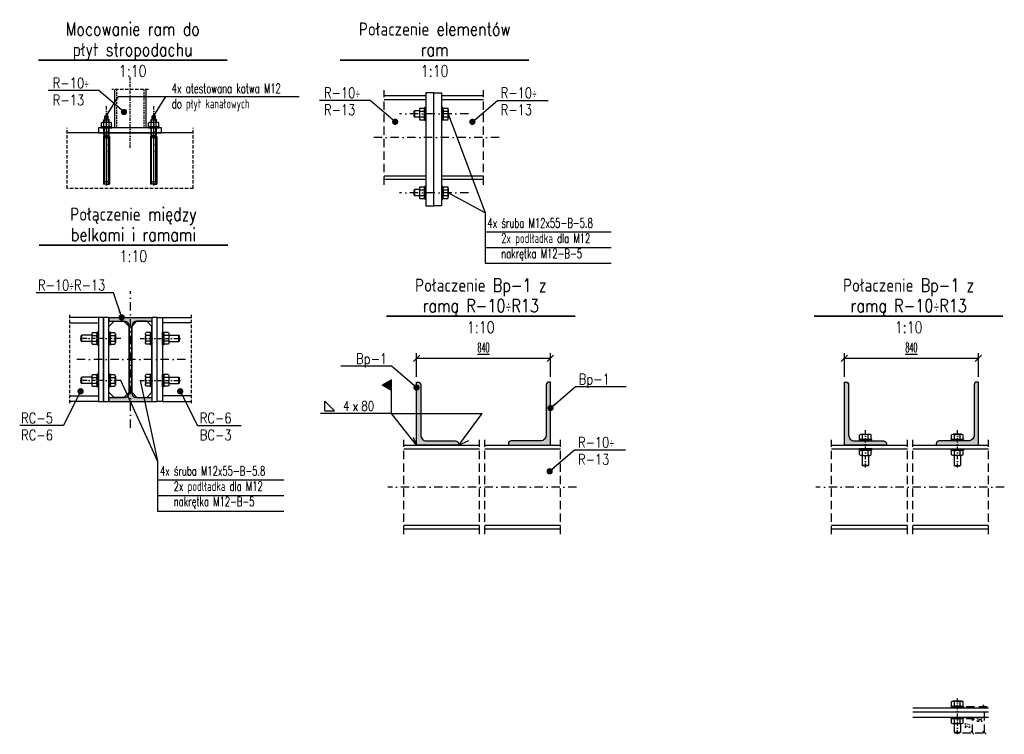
# Model space of a CAD drawing. Header units: millimetres. Extents: x -228255 to 14536, y -140109 to 119945.
# Tile 113 of 123: x -103814 to -101939, y 35096 to 36457. Entities that reach past the tile are written whole.
import ezdxf
from ezdxf.enums import TextEntityAlignment as Align

# ---------------------------------------------------------------- set-up
doc = ezdxf.new("R2010")
doc.units = ezdxf.units.MM
doc.header["$LTSCALE"] = 2.5
for name, pattern in [('DASHDOT', [25.4, 12.7, -6.35, 0, -6.35]), ('DASHDOT2', [12.7, 6.35, -3.175, 0, -3.175]), ('DASHED', [19.05, 12.7, -6.35]), ('DASHED2', [9.525, 6.35, -3.175])]:
    doc.linetypes.add(name, pattern=pattern)
for name, color, linetype in [('Gruba', 6, 'Continuous'), ('Laczniki', 30, 'Continuous'), ('LAYER1', 7, 'Continuous'), ('Odnosnik', 54, 'Continuous'), ('Odnosnik_laczniki', 65, 'Continuous'), ('Opisy_stal', 7, 'Continuous'), ('Osie', 134, 'DASHDOT'), ('Osie_laczniki', 157, 'DASHDOT2'), ('plyty', 2, 'Continuous'), ('Przerywana', 5, 'DASHED'), ('Slupy', 30, 'DASHED'), ('stal', 4, 'Continuous'), ('Stal_nw', 181, 'DASHED2'), ('Stal_przekroj', 1, 'Continuous'), ('Wymiary', 86, 'Continuous')]:
    doc.layers.add(name, color=color, linetype=linetype)
doc.styles.get("Standard").update_dxf_attribs({"font": 'romans.shx', "width": 0.65})
doc.styles.add('style1', font='romand.shx', dxfattribs={"width": 0.8})
doc.styles.add('style3', font='romans.shx', dxfattribs={"width": 0.5})
doc.dimstyles.new('Skala_10', dxfattribs={"dimtxt": 18, "dimasz": 12, "dimexe": 10, "dimexo": 10, "dimgap": 10, "dimtad": 1, "dimdec": 0, "dimdsep": 46, "dimtxsty": 'style3', "dimblk": 'OBLIQUE', "dimcen": 0, "dimdle": 1, "dimclrd": 256, "dimclre": 256, "dimclrt": 31, "dimadec": 1, "dimazin": 0, "dimtfac": 1, "dimtdec": 0, "dimtix": 1, "dimtmove": 2, "dimatfit": 0, "dimldrblk": 'DOT', "dimfxl": 1, "dimtolj": 1, "dimtzin": 0, "dimlwd": -1, "dimlwe": -1, "dimarcsym": 0})
doc.dimstyles.new('Skala_10$7', dxfattribs={"dimscale": 0, "dimtxt": 18, "dimasz": 12, "dimexe": 10, "dimexo": 15, "dimgap": 5, "dimtad": 1, "dimdec": 0, "dimrnd": 0.5, "dimzin": 9, "dimdsep": 46, "dimtxsty": 'Standard', "dimblk1": 'OBLIQUE', "dimblk2": 'OBLIQUE', "dimsah": 1, "dimcen": 10, "dimdle": 10, "dimclrt": 31, "dimadec": 0, "dimazin": 0, "dimtfac": 1, "dimtdec": 0, "dimtmove": 2, "dimatfit": 3, "dimldrblk": 'DOT', "dimfxl": 1, "dimtolj": 1, "dimtzin": 9, "dimarcsym": 0})
doc.dimstyles.new('Skala_5_1', dxfattribs={"dimscale": 0.5, "dimtxt": 18, "dimasz": 12, "dimexe": 10, "dimexo": 10, "dimgap": 10, "dimtad": 1, "dimdec": 1, "dimdsep": 46, "dimtxsty": 'style3', "dimblk": 'OBLIQUE', "dimcen": 0, "dimdle": 1, "dimclrd": 256, "dimclre": 256, "dimclrt": 31, "dimadec": 1, "dimazin": 0, "dimtfac": 1, "dimtdec": 1, "dimtix": 1, "dimtmove": 2, "dimatfit": 0, "dimldrblk": 'DOT', "dimfxl": 1, "dimtolj": 1, "dimtzin": 0, "dimlwd": -1, "dimlwe": -1, "dimarcsym": 0})

# ---------------------------------------------------------------- blocks, each defined once
blk = doc.blocks.new('CLMP3', base_point=(-302.1, 681.15297))
at = {"layer": 'LAYER1', "color": 0, "linetype": 'Continuous'}
for p, q in [((-292.1, 813.36421), (-298.1, 812.61421)), ((-298.1, 721.36421), (-298.1, 812.61421)), ((-297.1, 812.61421), (-287.1, 812.61421)), ((-297.1, 812.61421), (-297.1, 723.87843)), ((-296.2, 809.7524), (-296.2, 723.87843)), ((-292.1, 814.77261), (-292.1, 681.15297)), ((-292.1, 813.36421), (-286.1, 812.61421)), ((-288, 809.7524), (-288, 723.87843)), ((-287.1, 812.61421), (-287.1, 723.87843)), ((-286.1, 721.36421), (-286.1, 812.61421)), ((-292.1, 721.36421), (-298.1, 721.36421)), ((-287.1, 723.87843), (-297.1, 723.87843)), ((-297.1, 723.87843), (-296.54289, 723.32132)), ((-297.1, 718.85), (-296.54289, 719.40711)), ((-287.1, 718.85), (-297.1, 718.85)), ((-297.1, 718.85), (-297.1, 704.85)), ((-296.25, 722.61421), (-296.25, 720.11421)), ((-296.2, 718.85), (-296.2, 704.85)), ((-289.03356, 722.61421), (-295.15168, 722.61421)), ((-289.03356, 720.11421), (-295.15168, 720.11421)), ((-292.1, 721.36421), (-286.1, 721.36421)), ((-288, 718.85), (-288, 704.85)), ((-287.95, 722.61421), (-287.95, 720.11421)), ((-287.1, 723.87843), (-287.65711, 723.32132)), ((-287.1, 718.85), (-287.65711, 719.40711)), ((-287.1, 718.85), (-287.1, 704.85)), ((-282.1, 704.85), (-302.1, 704.85)), ((-302.1, 704.85), (-302.1, 702.85)), ((-282.1, 702.85), (-302.1, 702.85)), ((-301.91495, 702.09081), (-300.6, 702.85)), ((-301.91495, 702.09081), (-301.91495, 695.60919)), ((-301.91495, 695.60919), (-300.6, 694.85)), ((-283.6, 702.85), (-300.6, 702.85)), ((-300.6, 694.85), (-283.6, 694.85)), ((-297.1, 694.85), (-297.1, 689.98551)), ((-297.00748, 702.09081), (-297.00748, 695.60919)), ((-296.2, 694.85), (-296.2, 688.91293)), ((-292.1, 704.85), (-292.1, 704.85)), ((-288, 694.85), (-288, 688.91293)), ((-287.19252, 702.09081), (-287.19252, 695.60919)), ((-287.1, 694.85), (-287.1, 689.98551)), ((-282.28505, 702.09081), (-283.6, 702.85)), ((-282.28505, 695.60919), (-283.6, 694.85)), ((-282.28505, 702.09081), (-282.28505, 695.60919)), ((-282.1, 704.85), (-282.1, 702.85)), ((-287.1, 689.98551), (-297.1, 689.98551)), ((-295.36198, 687.91421), (-297.1, 689.98551)), ((-295.36198, 687.91421), (-295.36198, 682.86653)), ((-295.36198, 682.86653), (-294.92496, 682.61421)), ((-294.92496, 682.61421), (-289.27504, 682.61421)), ((-293.73099, 687.90791), (-293.73099, 682.86653)), ((-290.46901, 687.90791), (-290.46901, 682.86653)), ((-288.83802, 682.86653), (-289.27504, 682.61421)), ((-288.83802, 687.91421), (-287.1, 689.98551)), ((-288.83802, 687.91421), (-288.83802, 682.86653))]:
    blk.add_line(p, q, dxfattribs=at)
at = {"layer": 'LAYER1', "color": 0, "linetype": 'DASHED'}
for p, q in [((-297.35, 704.85), (-297.35, 702.85)), ((-286.85, 704.85), (-286.85, 702.85))]:
    blk.add_line(p, q, dxfattribs=at)
at = {"layer": 'LAYER1', "color": 0, "linetype": 'Continuous'}
for centre, radius, start, end in [((-292.1, 812.61421), 5, 180, 0), ((-297.25, 722.61421), 1, 0, 45), ((-297.25, 720.11421), 1, 315, 0), ((-286.95, 722.61421), 1, 135, 180), ((-286.95, 720.11421), 1, 180, 225), ((-299.44757, 698.54908), 4.30092, 55.434907, 120), ((-299.44757, 699.15092), 4.30092, 240, 304.56509), ((-292.1, 686.60919), 16.24081, 72.412046, 107.58795), ((-292.1, 711.09081), 16.24081, 252.41205, 287.58795), ((-284.75243, 698.54908), 4.30092, 60, 124.56509), ((-284.75243, 699.15092), 4.30092, 235.43491, 300), ((-294.54195, 689.085), 1.4294, 234.99226, 304.56509), ((-294.54195, 684.04362), 1.4294, 240, 304.56509), ((-292.1, 693.0532), 5.3976, 252.41205, 287.58795), ((-292.1, 688.01181), 5.3976, 252.41205, 287.58795), ((-289.65805, 689.085), 1.4294, 235.43491, 305.00774), ((-289.65805, 684.04362), 1.4294, 235.43491, 300)]:
    blk.add_arc(centre, radius, start, end, dxfattribs=at)
blk = doc.blocks.new('HAS_M10')
blk.add_blockref('CLMP3', (-10, -23.69703))
blk = doc.blocks.new('nakretkaM12')
at = {"ltscale": 0.2}
for p, q in [((-10, 8.2), (-10, 5.5)), ((-10, 5.5), (-10, -5.5)), ((-9, 11), (-1, 11)), ((-9, 5.5), (-1, 5.5)), ((0, 8.2), (0, 5.5)), ((0, 5.5), (0, -5.5)), ((-10, -5.5), (-10, -8.2)), ((-9, -5.5), (-1, -5.5)), ((-9, -11), (-1, -11)), ((0, -5.5), (0, -8.2))]:
    blk.add_line(p, q, dxfattribs=at)
for centre, radius, start, end in [((-5.7, 8.2), 4.26, 139.932, 220.068), ((5.5, 0), 15.5, 159.3345, 200.6655), ((-4.3, 8.2), 4.26, 319.932, 40.068), ((-15.5, 0), 15.5, 339.3345, 20.6655), ((-5.7, -8.2), 4.26, 139.932, 220.068), ((-4.3, -8.2), 4.26, 319.932, 40.068)]:
    blk.add_arc(centre, radius, start, end, dxfattribs=at)
blk = doc.blocks.new('_Dot')
at = {"color": 0, "linetype": 'ByBlock', "lineweight": -2}
blk.add_line((-0.5, 0), (-1, 0), dxfattribs=at)
at = {"color": 0, "linetype": 'ByBlock', "const_width": 0.5}
blk.add_lwpolyline([(-0.25, 0, 1), (0.25, 0, 1)], format="xyb", close=True, dxfattribs=at)
blk = doc.blocks.new('_Oblique')
at = {"color": 0, "linetype": 'ByBlock', "lineweight": -2}
blk.add_line((-0.5, -0.5), (0.5, 0.5), dxfattribs=at)
blk = doc.blocks.new('I160PE')
for p, q in [((-41, 160), (41, 160)), ((-41, 160), (-41, 152.6)), ((-41, 152.6), (-11.5, 152.6)), ((11.5, 152.6), (41, 152.6)), ((41, 160), (41, 152.6)), ((-2.5, 16.4), (-2.5, 143.6)), ((2.5, 16.4), (2.5, 143.6)), ((-41, 7.4), (-11.5, 7.4)), ((-41, 7.4), (-41, 0)), ((-41, 0), (41, 0)), ((11.5, 7.4), (41, 7.4)), ((41, 7.4), (41, 0))]:
    blk.add_line(p, q)
for centre, start, end in [((-11.5, 143.6), 0, 90), ((11.5, 143.6), 90, 180), ((-11.5, 16.4), 270, 0), ((11.5, 16.4), 180, 270)]:
    blk.add_arc(centre, 9, start, end)
blk = doc.blocks.new('L120x80x8')
blk.add_lwpolyline([(0, 0), (0, 120), (2.5, 120, -0.414214), (8, 114.5), (8, 19, 0.414214), (19, 8), (74.5, 8, -0.414214), (80, 2.5), (80, 0), (0, 0)], format="xyb")
blk = doc.blocks.new('*D575')
at = {"layer": 'Defpoints', "color": 0, "ltscale": 0.5, "transparency": 16777216}
for p in [(-103057.9, 35812.3), (-103057.9, 35767.3), (-102802.9, 35767.3)]:
    blk.add_point(p, dxfattribs=at)
at = {"layer": 'Wymiary', "ltscale": 0.5, "transparency": 16777216}
for p, q in [((-103057.9, 35777.3), (-103057.9, 35822.3)), ((-102802.9, 35777.3), (-102802.9, 35822.3)), ((-102801.9, 35812.3), (-103058.9, 35812.3))]:
    blk.add_line(p, q, dxfattribs=at)
at = {"layer": 'Wymiary', "ltscale": 0.5, "transparency": 16777216, "xscale": 12, "yscale": 12, "zscale": 12, "rotation": 180}
blk.add_blockref('_Oblique', (-103057.9, 35812.3), dxfattribs=at)
at = {"layer": 'Wymiary', "ltscale": 0.5, "transparency": 16777216, "xscale": 12, "yscale": 12, "zscale": 12}
blk.add_blockref('_Oblique', (-102802.9, 35812.3), dxfattribs=at)
at = {"layer": 'Wymiary', "color": 31, "ltscale": 0.5, "transparency": 16777216, "insert": (-102930.4, 35833.1), "char_height": 18, "attachment_point": 5, "style": 'style3'}
blk.add_mtext('\\A1;\\L840', dxfattribs=at)
blk = doc.blocks.new('Pach_lewa')
at = {"color": 7}
for p, q in [((-126.6, 23.6), (-108.6, 5.6)), ((-126.6, 5.6), (-126.6, 23.6)), ((0, 0), (-135, 0)), ((-126.6, 5.6), (-108.6, 5.6))]:
    blk.add_line(p, q, dxfattribs=at)
at = {"color": 31, "width": 0.88}
blk.add_text('x', height=18, dxfattribs=at).set_placement((-74.3, 5.6))
at = {"color": 31, "width": 0.8}
blk.add_attdef('AA', text='', height=18, dxfattribs=at).set_placement((-79.6, 5.6), align=Align.RIGHT)
blk.add_attdef('LLLL', (-57.4, 5.6), '', height=18, dxfattribs=at)
blk = doc.blocks.new('choragiewka')
blk.add_hatch(color=7).paths.add_polyline_path([(-17.3, 54.1), (0, 44.1), (0, 64.1)])
at = {"color": 7}
for p, q in [((0, 64.1), (-17.3, 54.1)), ((0, 0), (0, 64.1)), ((0, 44.1), (-17.3, 54.1))]:
    blk.add_line(p, q, dxfattribs=at)
blk = doc.blocks.new('*D630')
at = {"layer": 'Defpoints', "color": 0, "ltscale": 0.5, "transparency": 16777216}
for p in [(-102243, 35812.3), (-102243, 35767.3), (-101988, 35767.3)]:
    blk.add_point(p, dxfattribs=at)
at = {"layer": 'Wymiary', "ltscale": 0.5, "transparency": 16777216}
for p, q in [((-102243, 35777.3), (-102243, 35822.3)), ((-101988, 35777.3), (-101988, 35822.3)), ((-101987, 35812.3), (-102244, 35812.3))]:
    blk.add_line(p, q, dxfattribs=at)
at = {"layer": 'Wymiary', "ltscale": 0.5, "transparency": 16777216, "xscale": 12, "yscale": 12, "zscale": 12, "rotation": 180}
blk.add_blockref('_Oblique', (-102243, 35812.3), dxfattribs=at)
at = {"layer": 'Wymiary', "ltscale": 0.5, "transparency": 16777216, "xscale": 12, "yscale": 12, "zscale": 12}
blk.add_blockref('_Oblique', (-101988, 35812.3), dxfattribs=at)
at = {"layer": 'Wymiary', "color": 31, "ltscale": 0.5, "transparency": 16777216, "insert": (-102115.5, 35833.1), "char_height": 18, "attachment_point": 5, "style": 'style3'}
blk.add_mtext('\\A1;\\L840', dxfattribs=at)
blk = doc.blocks.new('*D1430')
at = {"layer": 'Defpoints', "color": 0, "ltscale": 0.5, "transparency": 16777216}
for p in [(-102016, 35126.5), (-101999.4, 35126.5), (-102023, 35099.5)]:
    blk.add_point(p, dxfattribs=at)
at = {"layer": 'Slupy', "ltscale": 0.5, "transparency": 16777216}
for p, q in [((-102011, 35126.5), (-101994.4, 35126.5)), ((-101999.4, 35099), (-101999.4, 35127)), ((-102018, 35099.5), (-101994.4, 35099.5))]:
    blk.add_line(p, q, dxfattribs=at)
at = {"layer": 'Slupy', "ltscale": 0.5, "transparency": 16777216, "xscale": 6, "yscale": 6, "zscale": 6}
for p, rotation in [((-101999.4, 35126.5), 90), ((-101999.4, 35099.5), 270)]:
    blk.add_blockref('_Oblique', p, dxfattribs=dict(at, rotation=rotation))
at = {"layer": 'Slupy', "color": 31, "ltscale": 0.5, "transparency": 16777216, "insert": (-102008.9, 35113), "char_height": 9, "attachment_point": 5, "rotation": 90, "style": 'style3'}
blk.add_mtext('\\A1;27', dxfattribs=at)
blk = doc.blocks.new('*D1431')
at = {"layer": 'Defpoints', "color": 0, "ltscale": 0.5, "transparency": 16777216}
for p in [(-102016, 35149.5), (-101976.2, 35149.5), (-102023, 35099.5)]:
    blk.add_point(p, dxfattribs=at)
at = {"layer": 'Slupy', "ltscale": 0.5, "transparency": 16777216}
for p, q in [((-102011, 35149.5), (-101971.2, 35149.5)), ((-101976.2, 35099), (-101976.2, 35150)), ((-102018, 35099.5), (-101971.2, 35099.5))]:
    blk.add_line(p, q, dxfattribs=at)
at = {"layer": 'Slupy', "ltscale": 0.5, "transparency": 16777216, "xscale": 6, "yscale": 6, "zscale": 6}
for p, rotation in [((-101976.2, 35149.5), 90), ((-101976.2, 35099.5), 270)]:
    blk.add_blockref('_Oblique', p, dxfattribs=dict(at, rotation=rotation))
at = {"layer": 'Slupy', "color": 31, "ltscale": 0.5, "transparency": 16777216, "insert": (-101985.7, 35124.5), "char_height": 9, "attachment_point": 5, "rotation": 90, "style": 'style3'}
blk.add_mtext('\\A1;50', dxfattribs=at)

msp = doc.modelspace()

# ---------------------------------------------------------------- hatches: boundary and pattern name
at = {"layer": 'Stal_przekroj', "ltscale": 0.5}
h = msp.add_hatch(color=256, dxfattribs=at)
h.dxf.hatch_style = 1
h.paths.add_polyline_path([(-103561.79, 35737.71), (-103591.29, 35737.71, -0.4142136), (-103600.29, 35746.71), (-103600.29, 35873.91, -0.4142136), (-103591.29, 35882.91), (-103561.79, 35882.91), (-103561.79, 35890.31), (-103643.79, 35890.31), (-103643.79, 35882.91), (-103614.29, 35882.91, -0.4142136), (-103605.29, 35873.91), (-103605.29, 35746.71, -0.4142136), (-103614.29, 35737.71), (-103643.79, 35737.71), (-103643.79, 35730.31), (-103561.79, 35730.31)])
h = msp.add_hatch(color=256, dxfattribs=at)
h.dxf.hatch_style = 1
h.paths.add_polyline_path([(-102983.4, 35655.32), (-103038.9, 35655.32, -0.4142136), (-103049.9, 35666.32), (-103049.9, 35761.82, 0.4142136), (-103055.4, 35767.32), (-103057.9, 35767.32), (-103057.9, 35647.32), (-102977.9, 35647.32), (-102977.9, 35649.82, 0.4142136)])
h = msp.add_hatch(color=256, dxfattribs=at)
h.dxf.hatch_style = 1
h.paths.add_polyline_path([(-102802.9, 35767.32), (-102805.4, 35767.32, 0.4142136), (-102810.9, 35761.82), (-102810.9, 35666.32, -0.4142136), (-102821.9, 35655.32), (-102877.4, 35655.32, 0.4142136), (-102882.9, 35649.82), (-102882.9, 35647.32), (-102802.9, 35647.32)])
h = msp.add_hatch(color=256, dxfattribs=at)
h.dxf.hatch_style = 1
h.paths.add_polyline_path([(-102168.52, 35655.32), (-102224.02, 35655.32, -0.4142136), (-102235.02, 35666.32), (-102235.02, 35761.82, 0.4142136), (-102240.52, 35767.32), (-102243.02, 35767.32), (-102243.02, 35647.32), (-102163.02, 35647.32), (-102163.02, 35649.82, 0.4142136)])
h = msp.add_hatch(color=256, dxfattribs=at)
h.dxf.hatch_style = 1
h.paths.add_polyline_path([(-101988.02, 35767.32), (-101990.52, 35767.32, 0.4142136), (-101996.02, 35761.82), (-101996.02, 35666.32, -0.4142136), (-102007.02, 35655.32), (-102062.52, 35655.32, 0.4142136), (-102068.02, 35649.82), (-102068.02, 35647.32), (-101988.02, 35647.32)])

# ---------------------------------------------------------------- linework, layer by layer
at = {"layer": 'Gruba', "const_width": 3}
for points in [[(-103778.43, 36380.39), (-103418.43, 36380.39)], [(-103203.43, 36380.39), (-102843.43, 36380.39)], [(-103777.13, 36027.95), (-103417.13, 36027.95)], [(-103115.63, 35892.62), (-102755.63, 35892.62)], [(-102300.75, 35892.62), (-101940.75, 35892.62)]]:
    msp.add_lwpolyline(points, dxfattribs=at)
at = {"layer": 'Laczniki', "ltscale": 0.5}
for p, q in [((-103062.56, 36282.85), (-103061.56, 36283.85)), ((-103062.56, 36272.85), (-103062.56, 36282.85)), ((-103052.56, 36283.85), (-103061.56, 36283.85)), ((-103061.56, 36283.85), (-103061.56, 36271.85)), ((-103062.56, 36272.85), (-103061.56, 36271.85)), ((-103052.56, 36271.85), (-103061.56, 36271.85)), ((-103062.56, 36132.85), (-103061.56, 36133.85)), ((-103062.56, 36122.85), (-103062.56, 36132.85)), ((-103052.56, 36133.85), (-103061.56, 36133.85)), ((-103061.56, 36133.85), (-103061.56, 36121.85)), ((-103062.56, 36122.85), (-103061.56, 36121.85)), ((-103052.56, 36121.85), (-103061.56, 36121.85))]:
    msp.add_line(p, q, dxfattribs=at)
at = {"layer": 'Laczniki', "ltscale": 0.2}
for p, q in [((-103696.29, 35855.31), (-103695.29, 35856.31)), ((-103696.29, 35845.31), (-103696.29, 35855.31)), ((-103676.29, 35856.31), (-103695.29, 35856.31)), ((-103695.29, 35844.31), (-103695.29, 35856.31)), ((-103529.29, 35856.31), (-103510.29, 35856.31)), ((-103509.29, 35855.31), (-103510.29, 35856.31)), ((-103510.29, 35844.31), (-103510.29, 35856.31)), ((-103509.29, 35845.31), (-103509.29, 35855.31)), ((-103696.29, 35845.31), (-103695.29, 35844.31)), ((-103676.29, 35844.31), (-103695.29, 35844.31)), ((-103529.29, 35844.31), (-103510.29, 35844.31)), ((-103509.29, 35845.31), (-103510.29, 35844.31)), ((-103696.29, 35775.31), (-103695.29, 35776.31)), ((-103676.29, 35776.31), (-103695.29, 35776.31)), ((-103695.29, 35764.31), (-103695.29, 35776.31)), ((-103529.29, 35776.31), (-103510.29, 35776.31)), ((-103509.29, 35775.31), (-103510.29, 35776.31)), ((-103510.29, 35764.31), (-103510.29, 35776.31)), ((-103696.29, 35765.31), (-103696.29, 35775.31)), ((-103696.29, 35765.31), (-103695.29, 35764.31)), ((-103676.29, 35764.31), (-103695.29, 35764.31)), ((-103529.29, 35764.31), (-103510.29, 35764.31)), ((-103509.29, 35765.31), (-103510.29, 35764.31)), ((-103509.29, 35765.31), (-103509.29, 35775.31)), ((-102209.02, 35627.4), (-102209.02, 35608.4)), ((-102197.02, 35627.4), (-102197.02, 35608.4)), ((-102034.02, 35627.4), (-102034.02, 35608.4)), ((-102022.02, 35627.4), (-102022.02, 35608.4)), ((-102208.02, 35607.4), (-102209.02, 35608.4)), ((-102197.02, 35608.4), (-102209.02, 35608.4)), ((-102198.02, 35607.4), (-102208.02, 35607.4)), ((-102198.02, 35607.4), (-102197.02, 35608.4)), ((-102033.02, 35607.4), (-102034.02, 35608.4)), ((-102034.02, 35608.4), (-102022.02, 35608.4)), ((-102033.02, 35607.4), (-102023.02, 35607.4)), ((-102023.02, 35607.4), (-102022.02, 35608.4)), ((-102034.02, 35116.51), (-102034.02, 35100.51)), ((-102022.02, 35116.51), (-102022.02, 35100.51)), ((-102033.02, 35099.51), (-102034.02, 35100.51)), ((-102034.02, 35100.51), (-102022.02, 35100.51)), ((-102033.02, 35099.51), (-102023.02, 35099.51)), ((-102023.02, 35099.51), (-102022.02, 35100.51))]:
    msp.add_line(p, q, dxfattribs=at)
at = {"layer": 'Laczniki', "ltscale": 0.5}
for points in [[(-103042.56, 36265.85), (-103040.06, 36265.85), (-103040.06, 36289.85), (-103042.56, 36289.85)], [(-103010.06, 36265.85), (-103007.56, 36265.85), (-103007.56, 36289.85), (-103010.06, 36289.85)], [(-103042.56, 36115.85), (-103040.06, 36115.85), (-103040.06, 36139.85), (-103042.56, 36139.85)], [(-103010.06, 36115.85), (-103007.56, 36115.85), (-103007.56, 36139.85), (-103010.06, 36139.85)]]:
    msp.add_lwpolyline(points, close=True, dxfattribs=at)
at = {"layer": 'Laczniki', "ltscale": 0.2}
for points in [[(-103666.29, 35838.31), (-103663.79, 35838.31), (-103663.79, 35862.31), (-103666.29, 35862.31)], [(-103643.79, 35838.31), (-103641.29, 35838.31), (-103641.29, 35862.31), (-103643.79, 35862.31)], [(-103561.79, 35838.31), (-103564.29, 35838.31), (-103564.29, 35862.31), (-103561.79, 35862.31)], [(-103539.29, 35838.31), (-103541.79, 35838.31), (-103541.79, 35862.31), (-103539.29, 35862.31)], [(-103666.29, 35758.31), (-103663.79, 35758.31), (-103663.79, 35782.31), (-103666.29, 35782.31)], [(-103643.79, 35758.31), (-103641.29, 35758.31), (-103641.29, 35782.31), (-103643.79, 35782.31)], [(-103561.79, 35758.31), (-103564.29, 35758.31), (-103564.29, 35782.31), (-103561.79, 35782.31)], [(-103539.29, 35758.31), (-103541.79, 35758.31), (-103541.79, 35782.31), (-103539.29, 35782.31)], [(-102191.02, 35655.32), (-102191.02, 35657.82), (-102215.02, 35657.82), (-102215.02, 35655.32)], [(-102040.02, 35655.32), (-102040.02, 35657.82), (-102016.02, 35657.82), (-102016.02, 35655.32)], [(-102191.02, 35637.4), (-102191.02, 35639.9), (-102215.02, 35639.9), (-102215.02, 35637.4)], [(-102040.02, 35637.4), (-102040.02, 35639.9), (-102016.02, 35639.9), (-102016.02, 35637.4)], [(-102040.02, 35147.03), (-102040.02, 35149.53), (-102016.02, 35149.53), (-102016.02, 35147.03)], [(-102040.02, 35126.51), (-102040.02, 35129.01), (-102016.02, 35129.01), (-102016.02, 35126.51)]]:
    msp.add_lwpolyline(points, close=True, dxfattribs=at)
at = {"layer": 'Odnosnik_laczniki', "ltscale": 0.2}
for p, q in [((-103648.32, 36273.91), (-103625.46, 36311.2)), ((-103625.46, 36311.2), (-103281.21, 36311.2)), ((-103558.32, 36273.91), (-103535.46, 36311.2))]:
    msp.add_line(p, q, dxfattribs=at)
at = {"layer": 'Odnosnik_laczniki', "ltscale": 0.5}
for p, q in [((-102997.56, 36277.85), (-102927.16, 36089.55)), ((-102927.16, 36089.55), (-102997.56, 36127.85)), ((-102927.16, 36089.55), (-102927.16, 35993.55)), ((-102927.16, 36053.55), (-102687.16, 36053.55)), ((-102927.16, 36023.55), (-102687.16, 36023.55)), ((-102927.16, 35993.55), (-102687.16, 35993.55)), ((-103550.89, 35617.33), (-103621.29, 35770.31)), ((-103584.29, 35770.31), (-103550.89, 35617.33)), ((-103550.89, 35617.33), (-103550.89, 35521.33)), ((-103550.89, 35581.33), (-103310.89, 35581.33)), ((-103550.89, 35551.33), (-103310.89, 35551.33)), ((-103550.89, 35521.33), (-103310.89, 35521.33))]:
    msp.add_line(p, q, dxfattribs=at)
at = {"layer": 'Opisy_stal', "ltscale": 0.5}
for p, q in [((-103057.9, 35647.32), (-103105.8, 35707.13)), ((-103105.8, 35707.13), (-102933.81, 35707.13)), ((-102933.81, 35707.13), (-102977.9, 35647.32)), ((-103057.9, 35647.32), (-103063.42, 35661.43)), ((-102977.9, 35647.32), (-102958.15, 35655.66))]:
    msp.add_line(p, q, dxfattribs=at)
at = {"layer": 'Osie', "ltscale": 0.2}
for p, q in [((-103603.32, 36213.46), (-103603.32, 36349.82)), ((-103648.32, 36196.67), (-103648.32, 36296.67)), ((-103558.32, 36196.67), (-103558.32, 36296.67))]:
    msp.add_line(p, q, dxfattribs=at)
at = {"layer": 'Osie', "ltscale": 0.5}
for p, q in [((-102959.06, 36277.85), (-103090.06, 36277.85)), ((-102900.6, 36232.85), (-103149.51, 36232.85)), ((-102959.06, 36127.85), (-103090.06, 36127.85)), ((-103602.79, 35680.31), (-103602.79, 35940.31)), ((-103497.55, 35810.31), (-103708.03, 35810.31)), ((-102753.45, 35567.32), (-103112.36, 35567.32)), ((-101938.57, 35567.32), (-102297.48, 35567.32))]:
    msp.add_line(p, q, dxfattribs=at)
at = {"layer": 'Osie_laczniki', "ltscale": 0.5}
for p, q in [((-103621.29, 35850.31), (-103701.29, 35850.31)), ((-103584.29, 35850.31), (-103504.29, 35850.31)), ((-103621.29, 35770.31), (-103701.29, 35770.31)), ((-103584.29, 35770.31), (-103504.29, 35770.31)), ((-102203.02, 35604.32), (-102203.02, 35675.49)), ((-102028.02, 35604.32), (-102028.02, 35675.49)), ((-102028.02, 35096.42), (-102028.02, 35164.6))]:
    msp.add_line(p, q, dxfattribs=at)
at = {"layer": 'plyty', "ltscale": 0.2}
msp.add_line((-103483.32, 36241.67), (-103723.32, 36241.67), dxfattribs=at)
at = {"layer": 'Przerywana', "ltscale": 0.2}
for p, q in [((-103568.32, 36324.05), (-103638.32, 36324.05)), ((-103723.32, 36135.85), (-103723.32, 36251.67)), ((-103483.32, 36135.85), (-103483.32, 36251.67)), ((-103483.32, 36135.85), (-103723.32, 36135.85)), ((-103718.79, 35895.31), (-103718.79, 35725.31)), ((-103486.79, 35895.31), (-103486.79, 35725.31))]:
    msp.add_line(p, q, dxfattribs=at)
at = {"layer": 'Przerywana', "ltscale": 0.5}
for p, q in [((-103119.51, 36142.85), (-103119.51, 36322.85)), ((-102930.6, 36142.85), (-102930.6, 36322.85)), ((-103082.36, 35477.32), (-103082.36, 35657.32)), ((-102937.9, 35477.32), (-102937.9, 35657.32)), ((-102927.9, 35477.32), (-102927.9, 35657.32)), ((-102783.45, 35477.32), (-102783.45, 35657.32)), ((-102267.48, 35477.32), (-102267.48, 35657.32)), ((-102123.02, 35477.32), (-102123.02, 35657.32)), ((-102113.02, 35477.32), (-102113.02, 35657.32)), ((-101968.57, 35477.32), (-101968.57, 35657.32))]:
    msp.add_line(p, q, dxfattribs=at)
at = {"layer": 'stal', "ltscale": 0.2}
for p, q in [((-103633.32, 36324.05), (-103633.32, 36251.67)), ((-103573.32, 36324.05), (-103573.32, 36251.67))]:
    msp.add_line(p, q, dxfattribs=at)
at = {"layer": 'stal', "ltscale": 0.5}
for p, q in [((-103119.51, 36305.45), (-103040.06, 36305.45)), ((-103010.06, 36305.45), (-102930.6, 36305.45)), ((-103010.06, 36305.45), (-102930.6, 36305.45)), ((-103119.51, 36160.25), (-103040.06, 36160.25)), ((-103010.06, 36160.25), (-102930.6, 36160.25)), ((-103010.06, 36160.25), (-102930.6, 36160.25)), ((-103082.36, 35639.92), (-102937.9, 35639.92)), ((-102927.9, 35639.92), (-102783.45, 35639.92)), ((-102927.9, 35639.92), (-102783.45, 35639.92)), ((-102267.48, 35639.92), (-102123.02, 35639.92)), ((-102113.02, 35639.92), (-101968.57, 35639.92)), ((-102113.02, 35639.92), (-101968.57, 35639.92)), ((-103082.36, 35494.72), (-102937.9, 35494.72)), ((-102927.9, 35494.72), (-102783.45, 35494.72)), ((-102927.9, 35494.72), (-102783.45, 35494.72)), ((-102267.48, 35494.72), (-102123.02, 35494.72)), ((-102113.02, 35494.72), (-101968.57, 35494.72)), ((-102113.02, 35494.72), (-101968.57, 35494.72)), ((-102113.02, 35147.03), (-101968.57, 35147.03)), ((-102113.02, 35147.03), (-101968.57, 35147.03)), ((-102113.02, 35139.03), (-101968.57, 35139.03)), ((-102113.02, 35139.03), (-101968.57, 35139.03)), ((-102113.02, 35129.03), (-101968.57, 35129.03)), ((-102113.02, 35129.03), (-101968.57, 35129.03))]:
    msp.add_line(p, q, dxfattribs=at)
at = {"layer": 'stal'}
for p, q in [((-103663.79, 35890.31), (-103718.79, 35890.31)), ((-103541.79, 35890.31), (-103486.79, 35890.31)), ((-103718.79, 35879.81), (-103663.79, 35879.81)), ((-103486.79, 35879.81), (-103541.79, 35879.81)), ((-103718.79, 35740.81), (-103663.79, 35740.81)), ((-103486.79, 35740.81), (-103541.79, 35740.81)), ((-103663.79, 35730.31), (-103718.79, 35730.31)), ((-103541.79, 35730.31), (-103486.79, 35730.31))]:
    msp.add_line(p, q, dxfattribs=at)
at = {"layer": 'stal', "ltscale": 0.5}
for points in [[(-103119.51, 36312.85), (-103040.06, 36312.85)], [(-103010.06, 36312.85), (-102930.6, 36312.85)], [(-103010.06, 36312.85), (-102930.6, 36312.85)], [(-103040.06, 36152.85), (-103119.51, 36152.85)], [(-102930.6, 36152.85), (-103010.06, 36152.85)], [(-102930.6, 36152.85), (-103010.06, 36152.85)], [(-103643.79, 35872.91), (-103633.79, 35882.91), (-103615.29, 35882.91), (-103605.29, 35872.91), (-103605.29, 35747.71), (-103615.29, 35737.71), (-103633.79, 35737.71), (-103643.79, 35747.71), (-103643.79, 35872.91)], [(-103561.79, 35872.91), (-103571.79, 35882.91), (-103590.29, 35882.91), (-103600.29, 35872.91), (-103600.29, 35747.71), (-103590.29, 35737.71), (-103571.79, 35737.71), (-103561.79, 35747.71), (-103561.79, 35872.91)], [(-103082.36, 35647.32), (-102937.9, 35647.32)], [(-102927.9, 35647.32), (-102783.45, 35647.32)], [(-102927.9, 35647.32), (-102783.45, 35647.32)], [(-102267.48, 35647.32), (-102123.02, 35647.32)], [(-102113.02, 35647.32), (-101968.57, 35647.32)], [(-102113.02, 35647.32), (-101968.57, 35647.32)], [(-102937.9, 35487.32), (-103082.36, 35487.32)], [(-102783.45, 35487.32), (-102927.9, 35487.32)], [(-102783.45, 35487.32), (-102927.9, 35487.32)], [(-102123.02, 35487.32), (-102267.48, 35487.32)], [(-101968.57, 35487.32), (-102113.02, 35487.32)], [(-101968.57, 35487.32), (-102113.02, 35487.32)]]:
    msp.add_lwpolyline(points, dxfattribs=at)
for points in [[(-103040.06, 36102.85), (-103025.06, 36102.85), (-103025.06, 36317.85), (-103040.06, 36317.85)], [(-103010.06, 36102.85), (-103025.06, 36102.85), (-103025.06, 36317.85), (-103010.06, 36317.85)], [(-103653.79, 35730.31), (-103643.79, 35730.31), (-103643.79, 35890.31), (-103653.79, 35890.31)], [(-103561.79, 35730.31), (-103551.79, 35730.31), (-103551.79, 35890.31), (-103561.79, 35890.31)]]:
    msp.add_lwpolyline(points, close=True, dxfattribs=at)
at = {"layer": 'stal', "ltscale": 0.2}
msp.add_lwpolyline([(-103663.32, 36241.67), (-103543.32, 36241.67), (-103543.32, 36251.67), (-103663.32, 36251.67)], close=True, dxfattribs=at)
at = {"layer": 'stal'}
for points in [[(-103653.79, 35730.31), (-103653.79, 35890.31), (-103663.79, 35890.31), (-103663.79, 35730.31)], [(-103551.79, 35730.31), (-103551.79, 35890.31), (-103541.79, 35890.31), (-103541.79, 35730.31)]]:
    msp.add_lwpolyline(points, close=True, dxfattribs=at)
at = {"layer": 'Stal_nw', "ltscale": 0.2}
for p, q in [((-103629.32, 36324.05), (-103629.32, 36251.67)), ((-103577.32, 36324.05), (-103577.32, 36251.67))]:
    msp.add_line(p, q, dxfattribs=at)

# ---------------------------------------------------------------- block references
at = {"layer": 'Laczniki', "ltscale": 0.5}
for p in [(-103042.56, 36277.85), (-102997.56, 36277.85), (-103042.56, 36127.85), (-102997.56, 36127.85)]:
    msp.add_blockref('nakretkaM12', p, dxfattribs=at)
at = {"layer": 'Laczniki', "ltscale": 0.2}
for name, p, rotation in [('HAS_M10', (-103648.32, 36251.67), 180), ('HAS_M10', (-103558.32, 36251.67), 180), ('nakretkaM12', (-102203.02, 35667.82), 90.00000000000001), ('nakretkaM12', (-102203.02, 35637.4), 90.00000000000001)]:
    msp.add_blockref(name, p, dxfattribs=dict(at, rotation=rotation))
for p in [(-103666.29, 35850.31), (-103631.29, 35850.31), (-103666.29, 35770.31), (-103631.29, 35770.31)]:
    msp.add_blockref('nakretkaM12', p, dxfattribs=at)
at = {"layer": 'Laczniki', "ltscale": 0.2, "xscale": -1}
for p in [(-103574.29, 35850.31), (-103539.29, 35850.31), (-103574.29, 35770.31), (-103539.29, 35770.31)]:
    msp.add_blockref('nakretkaM12', p, dxfattribs=at)
at = {"layer": 'Laczniki', "ltscale": 0.2, "xscale": -1, "rotation": 270}
for p in [(-102028.02, 35667.82), (-102028.02, 35637.4), (-102028.02, 35159.53), (-102028.02, 35126.51)]:
    msp.add_blockref('nakretkaM12', p, dxfattribs=at)
at = {"layer": 'Opisy_stal', "ltscale": 0.5}
msp.add_blockref('choragiewka', (-103105.8, 35707.13), dxfattribs=at)
msp.add_blockref('Pach_lewa', (-103105.8, 35707.13), dxfattribs=at).add_auto_attribs({'LLLL': '80', 'AA': '4'})
at = {"layer": 'Stal_przekroj', "ltscale": 0.5}
for name, p in [('I160PE', (-103602.79, 35730.31)), ('L120x80x8', (-103057.9, 35647.32)), ('L120x80x8', (-102243.02, 35647.32))]:
    msp.add_blockref(name, p, dxfattribs=at)
at = {"layer": 'Stal_przekroj', "ltscale": 0.5, "xscale": -1}
for p in [(-102802.9, 35647.32), (-101988.02, 35647.32)]:
    msp.add_blockref('L120x80x8', p, dxfattribs=at)

# ---------------------------------------------------------------- texts
at = {"layer": 'Gruba', "style": 'style1', "width": 0.8}
for s, p in [('Mocowanie ram do', (-103598.43, 36419.47)), ('Połaczenie elementów', (-103023.43, 36419.47)), ('płyt stropodachu', (-103598.43, 36380.39)), ('ram', (-103023.43, 36380.39)), ('Połączenie między', (-103597.13, 36067.04)), ('belkami i ramami', (-103597.13, 36027.95)), ('Połaczenie Bp-1 z', (-102935.63, 35931.71)), ('Połaczenie Bp-1 z', (-102120.75, 35931.71)), ('ramą R-10÷R13', (-102935.63, 35892.62)), ('ramą R-10÷R13', (-102120.75, 35892.62))]:
    msp.add_text(s, height=25, dxfattribs=at).set_placement(p, align=Align.BOTTOM_CENTER)
for p in [(-103598.43, 36370.39), (-103023.43, 36370.39), (-103597.13, 36017.95), (-102935.63, 35882.62), (-102120.75, 35882.62)]:
    msp.add_text('1:10', height=22, dxfattribs=at).set_placement(p, align=Align.TOP_CENTER)
at = {"layer": 'Odnosnik', "ltscale": 0.2, "style": 'style1', "width": 0.8}
for s, p in [('R-10÷', (-103750.52, 36326.65)), ('R-10÷', (-103234.02, 36307.94)), ('R-10÷', (-102897.52, 36307.94)), ('R-13', (-103750.52, 36294.27)), ('R-13', (-103234.02, 36275.56)), ('R-13', (-102897.52, 36275.56)), ('R-10÷R-13', (-103778.92, 35941.6)), ('Bp-1', (-103172.86, 35801.78)), ('Bp-1', (-102748.9, 35762.89)), ('RC-5', (-103810.82, 35688.67)), ('RC-6', (-103470.51, 35688.67)), ('RC-6', (-103810.82, 35656.29)), ('BC-3', (-103470.51, 35656.29)), ('R-10÷', (-102750.37, 35642.41)), ('R-13', (-102750.37, 35610.03))]:
    msp.add_text(s, height=20, dxfattribs=at).set_placement(p)
at = {"layer": 'Odnosnik_laczniki', "ltscale": 0.2, "width": 0.65}
for s, p in [('4x atestowana kotwa M12', (-103523.96, 36317.47)), ('do płyt kanałowych', (-103523.96, 36288.33))]:
    msp.add_text(s, height=18, dxfattribs=at).set_placement(p)
at = {"layer": 'Odnosnik_laczniki', "ltscale": 0.5, "width": 0.65}
for s, p in [('4x śruba M12x55-B-5.8', (-102922.74, 36061.21)), ('   2x podlładka dla M12', (-102922.74, 36032.07)), ('   nakrętka M12-B-5', (-102922.74, 36002.93)), ('4x śruba M12x55-B-5.8', (-103546.48, 35588.99)), ('   2x podlładka dla M12', (-103546.48, 35559.85)), ('   nakrętka M12-B-5', (-103546.48, 35530.71))]:
    msp.add_text(s, height=18, dxfattribs=at).set_placement(p)

# ---------------------------------------------------------------- dimensions: what is measured, and where the dimension line sits
at = {"layer": 'Slupy', "ltscale": 0.5}
for base, p2, picture, middle in [((-101976.25, 35149.53), (-102016.02, 35149.53), '*D1431', (-101985.75, 35124.52)), ((-101999.42, 35126.51), (-102016.02, 35126.51), '*D1430', (-102008.92, 35113.01))]:
    dim = msp.add_linear_dim(base=base, p1=(-102023.02, 35099.51), p2=p2, angle=90, dimstyle='Skala_5_1', dxfattribs=at)
    dim.commit()
    dim.dimension.update_dxf_attribs({"geometry": picture, "text_midpoint": middle})
at = {"layer": 'Wymiary', "ltscale": 0.5}
for base, p1, p2, picture, middle in [((-103057.9, 35812.34), (-102802.9, 35767.32), (-103057.9, 35767.32), '*D575', (-102930.4, 35833.14)), ((-102243.02, 35812.34), (-101988.02, 35767.32), (-102243.02, 35767.32), '*D630', (-102115.52, 35833.14))]:
    dim = msp.add_linear_dim(base=base, p1=p1, p2=p2, text='%%u840', dimstyle='Skala_10', dxfattribs=at)
    dim.commit()
    dim.dimension.update_dxf_attribs({"geometry": picture, "text_midpoint": middle})

# ---------------------------------------------------------------- leaders
at = {"layer": 'Odnosnik', "ltscale": 0.2}
for points in [[(-103615.09, 36281.53), (-103662.62, 36322.31), (-103759.21, 36322.31)], [(-103098.58, 36262.82), (-103146.12, 36303.6), (-103242.7, 36303.6)], [(-102951.53, 36262.82), (-102904, 36303.6), (-102807.41, 36303.6)], [(-103619.4, 35890.31), (-103635.29, 35937.26), (-103782.09, 35937.26)], [(-103057.9, 35756.67), (-103105.44, 35797.44), (-103202.02, 35797.44)], [(-102802.9, 35717.78), (-102755.37, 35758.56), (-102658.79, 35758.56)], [(-103697.64, 35749.64), (-103730.39, 35684.33), (-103813.62, 35684.33)], [(-103507.93, 35749.64), (-103475.19, 35684.33), (-103391.95, 35684.33)], [(-102804.38, 35597.29), (-102756.84, 35638.07), (-102660.26, 35638.07)]]:
    msp.add_leader(points, dimstyle='Skala_10$7', override={"dimscale": 1, "dimtad": 0, "dimfxl": 0}, dxfattribs=at)

doc.saveas('drawing.dxf')
